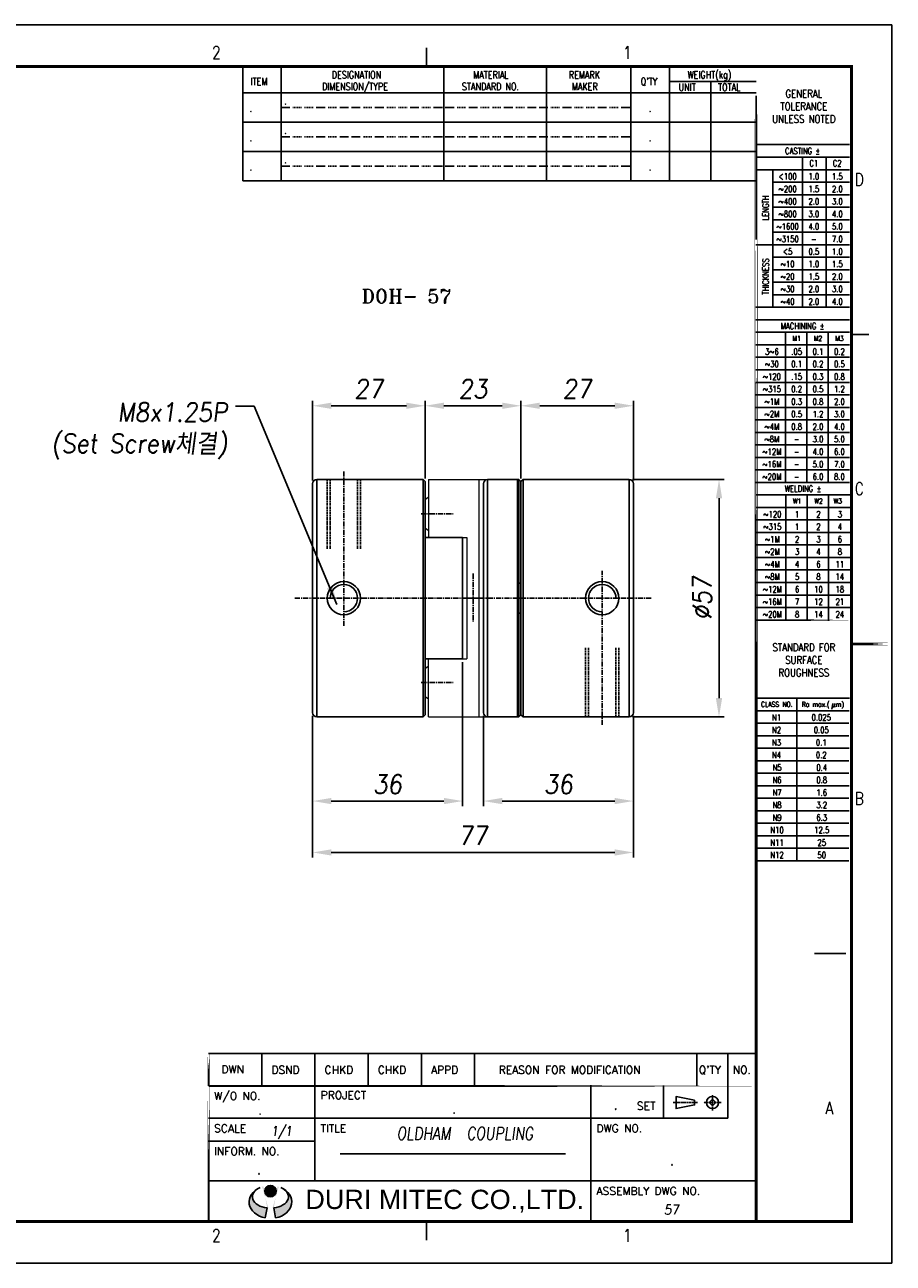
# Model space of a CAD drawing. Header units: millimetres. Extents: x 40 to 461, y 40 to 338.
# Tile 2 of 2: x 253 to 461, y 41 to 338. Entities that reach past the tile are written whole.
import ezdxf
from ezdxf.enums import TextEntityAlignment as Align

# ---------------------------------------------------------------- set-up
doc = ezdxf.new("R2010")
doc.units = ezdxf.units.MM
for name, pattern in [('CENTER', [2, 1.25, -0.25, 0.25, -0.25]), ('DASHED', [0.75, 0.5, -0.25]), ('DASHED2', [0.375, 0.25, -0.125]), ('PHANTOM2', [1.25, 0.625, -0.125, 0.125, -0.125, 0.125, -0.125])]:
    doc.linetypes.add(name, pattern=pattern)
doc.layers.add('1', color=1, linetype='Continuous', lineweight=9)
doc.layers.add('6', color=6, linetype='PHANTOM2', lineweight=9)
for name, color, linetype in [('2', 2, 'DASHED2'), ('4', 4, 'CENTER'), ('7', 7, 'Continuous'), ('9', 2, 'Continuous'), ('FORM', 7, 'Continuous'), ('Layer1', 30, 'Continuous'), ('Layer2', 152, 'Continuous')]:
    doc.layers.add(name, color=color, linetype=linetype)
doc.styles.add('ROMANS', font='romans.shx', dxfattribs={"width": 0.9, "oblique": 7.5})
doc.styles.add('ROMANT', font='romant.shx', dxfattribs={"height": 5})
doc.styles.add('SANSSERIF', font='sas_____.pfb', dxfattribs={"height": 4})
doc.dimstyles.get("Standard").update_dxf_attribs({"dimtxt": 3, "dimasz": 2.5, "dimexe": 1, "dimexo": 1, "dimgap": 1, "dimtad": 3, "dimdec": 4, "dimrnd": 1, "dimdsep": 46, "dimtxsty": 'Standard', "dimcen": 0.09, "dimclrd": 3, "dimclre": 3, "dimclrt": 2, "dimadec": 0, "dimazin": 0, "dimtfac": 1, "dimtdec": 4, "dimtix": 1, "dimtmove": 0, "dimatfit": 3, "dimfxl": 0, "dimtolj": 1, "dimarcsym": 0})
doc.dimstyles.new('STANDARD$0', dxfattribs={"dimscale": 3, "dimtxt": 3, "dimasz": 3, "dimexe": 2, "dimexo": 2, "dimgap": 0.09, "dimtad": 1, "dimdec": 3, "dimdsep": 46, "dimtxsty": 'ROMANS', "dimcen": 0.09, "dimdle": 8, "dimclrd": 3, "dimclre": 3, "dimclrt": 2, "dimadec": 0, "dimazin": 0, "dimtfac": 1, "dimtdec": 3, "dimtix": 1, "dimtmove": 2, "dimatfit": 3, "dimfxl": 0, "dimtolj": 1, "dimarcsym": 0})

# ---------------------------------------------------------------- blocks, each defined once
blk = doc.blocks.new('*D26')
at = {"color": 3, "lineweight": -2}
for p, q in [((357.76, 185.12), (357.76, 150.56)), ((321.76, 172.22), (321.76, 150.56)), ((326.26, 151.76), (353.26, 151.76))]:
    blk.add_line(p, q, dxfattribs=at)
at = {"color": 3}
for points in [[(326.26, 152.51), (326.26, 151.01), (321.76, 151.76)], [(353.26, 152.51), (353.26, 151.01), (357.76, 151.76)]]:
    blk.add_solid(points, dxfattribs=at)
at = {"layer": 'DEFPOINTS', "color": 0}
for p in [(357.76, 185.87), (321.76, 172.97), (357.76, 151.76)]:
    blk.add_point(p, dxfattribs=at)
at = {"color": 2, "insert": (339.76, 155.81), "char_height": 4.5, "attachment_point": 5, "style": 'ROMANS'}
blk.add_mtext('\\A1;36', dxfattribs=at)
blk = doc.blocks.new('*D27')
at = {"color": 3, "lineweight": -2}
for p, q in [((362.76, 172.22), (362.76, 150.56)), ((398.76, 172.22), (398.76, 150.56)), ((367.26, 151.76), (394.26, 151.76))]:
    blk.add_line(p, q, dxfattribs=at)
at = {"color": 3}
for points in [[(367.26, 152.51), (367.26, 151.01), (362.76, 151.76)], [(394.26, 152.51), (394.26, 151.01), (398.76, 151.76)]]:
    blk.add_solid(points, dxfattribs=at)
at = {"layer": 'DEFPOINTS', "color": 0}
for p in [(362.76, 172.97), (398.76, 172.97), (398.76, 151.76)]:
    blk.add_point(p, dxfattribs=at)
at = {"color": 2, "insert": (380.76, 155.81), "char_height": 4.5, "attachment_point": 5, "style": 'ROMANS'}
blk.add_mtext('\\A1;36', dxfattribs=at)
blk = doc.blocks.new('*D28')
at = {"color": 3, "lineweight": -2}
for p, q in [((321.76, 172.22), (321.76, 138.22)), ((398.76, 172.22), (398.76, 138.22)), ((326.26, 139.42), (394.26, 139.42))]:
    blk.add_line(p, q, dxfattribs=at)
at = {"color": 3}
for points in [[(326.26, 140.17), (326.26, 138.67), (321.76, 139.42)], [(394.26, 140.17), (394.26, 138.67), (398.76, 139.42)]]:
    blk.add_solid(points, dxfattribs=at)
at = {"layer": 'DEFPOINTS', "color": 0}
for p in [(321.76, 172.97), (398.76, 172.97), (398.76, 139.42)]:
    blk.add_point(p, dxfattribs=at)
at = {"color": 2, "insert": (360.26, 143.47), "char_height": 4.5, "attachment_point": 5, "style": 'ROMANS'}
blk.add_mtext('\\A1;77', dxfattribs=at)
blk = doc.blocks.new('REVISION F')
at = {"layer": '7', "color": 3}
for p, q in [((0, 10.37), (175, 10.37)), ((17, 10.37), (17, -0.02)), ((34, 10.37), (34, 0)), ((51, 10.37), (51, -0.02)), ((68, 10.37), (68, -0.02)), ((85, 10.37), (85, -0.02)), ((156, 10.37), (156, 0)), ((166, 10.37), (166, 0))]:
    blk.add_line(p, q, dxfattribs=at)
at = {"layer": '7', "color": 7}
blk.add_line((175, 10.37), (175, 0), dxfattribs=at)
at = {"layer": '7', "const_width": 0.6}
blk.add_lwpolyline([(0, 10.37), (0, 0), (0, 10.37)], close=True, dxfattribs=at)
at = {"layer": '7', "color": 3, "style": 'ROMANT'}
for s, p in [('DWN', (4.15, 4.03)), ('DSND', (20.09, 3.88)), ('CHKD', (37.09, 3.88)), ('CHKD', (54.09, 3.88)), ('APPD', (71.09, 3.88)), ('REASON FOR MODIFICATION', (92.74, 3.88)), ("Q'TY", (156.67, 3.88)), ('NO.', (167.51, 3.88))]:
    blk.add_text(s, height=2.5, dxfattribs=at).set_placement(p)
blk = doc.blocks.new('logo')
at = {"layer": 'Layer1'}
blk.add_hatch(color=256, dxfattribs=at).paths.add_polyline_path([(2730.7, 62.8, 1), (2720.7, 62.8, 1)])
at = {"layer": 'Layer2'}
h = blk.add_hatch(color=256, dxfattribs=at)
edge = h.paths.add_edge_path()
edge.add_ellipse((2725.7, 57.8), major_axis=(15.8, 0), ratio=0.632701, start_angle=124.7105, end_angle=259.6774, ccw=False)
edge.add_ellipse((2725.7, 53.3), major_axis=(18.8, 0), ratio=0.773333, start_angle=118.6854, end_angle=256.1135)
edge.add_line((2721.2, 39.2), (2722.9, 48))
edge = h.paths.add_edge_path()
edge.add_ellipse((2725.7, 53.3), major_axis=(18.8, 0), ratio=0.773333, start_angle=283.8865, end_angle=421.3146)
edge.add_ellipse((2725.7, 57.8), major_axis=(15.8, 0), ratio=0.632701, start_angle=280.3226, end_angle=415.2895, ccw=False)
edge.add_line((2728.6, 48), (2730.2, 39.2))
at = {"layer": 'Layer1'}
blk.add_circle((2725.7, 62.8), 5, dxfattribs=at)
at = {"layer": 'Layer2'}
for p, q in [((2721.2, 39.2), (2722.9, 48)), ((2730.2, 39.2), (2728.6, 48))]:
    blk.add_line(p, q, dxfattribs=at)
for centre, major_axis, ratio, start_param, end_param in [((2725.7, 53.3), (18.8, 0), 0.773333, 2.071451, 4.470023), ((2725.7, 57.8), (15.8, 0), 0.632701, 2.17661, 4.532225), ((2725.7, 57.8), (15.8, 0), 0.632701, 4.892553, 7.248168), ((2725.7, 53.3), (18.8, 0), 0.773333, 4.954755, 7.353327)]:
    blk.add_ellipse(centre, major_axis=major_axis, ratio=ratio, start_param=start_param, end_param=end_param, dxfattribs=at)
blk = doc.blocks.new('BOM')
at = {"layer": 'FORM', "color": 0}
blk.add_line((0, 0), (0, -10), dxfattribs=at)
at = {"layer": 'FORM', "color": 3}
for p, q in [((68.54, 0), (68.54, -10)), ((103.5, 0), (103.5, -10)), ((132.29, 0), (132.29, -10)), ((145.5, 0), (145.5, -10)), ((159.5, 0), (159.5, -10)), ((13, 0), (13, -10)), ((175, -10), (0, -10))]:
    blk.add_line(p, q, dxfattribs=at)
at = {"layer": 'FORM', "color": 4, "linetype": 'DASHED', "ltscale": 0.25}
for p, q in [((13, -5), (16, -5)), ((17, -5), (20, -5)), ((21, -5), (24, -5)), ((25, -5), (28, -5)), ((29, -5), (32, -5)), ((33, -5), (36, -5)), ((37, -5), (40, -5)), ((41, -5), (44, -5)), ((45, -5), (48, -5)), ((49, -5), (52, -5)), ((53, -5), (56, -5)), ((57, -5), (60, -5)), ((64, -5), (61, -5)), ((68, -5), (65, -5)), ((69, -5), (72, -5)), ((73, -5), (76, -5)), ((77, -5), (80, -5)), ((81, -5), (84, -5)), ((85, -5), (88, -5)), ((89, -5), (92, -5)), ((93, -5), (96, -5)), ((100, -5), (97, -5)), ((101, -5), (104, -5)), ((105, -5), (108, -5)), ((109, -5), (112, -5)), ((113, -5), (116, -5)), ((117, -5), (120, -5)), ((121, -5), (124, -5)), ((125, -5), (128, -5)), ((129, -5), (132.29, -5))]:
    blk.add_line(p, q, dxfattribs=at)
at = {"layer": 'FORM', "color": 2, "style": 'ROMANS', "oblique": 7.5, "width": 0.8}
for p in [(2.19, -6.53), (13.98, -4.03), (69.27, -4.03), (105.23, -4.03), (13.98, -9.03), (69.27, -9.03), (105.23, -9.03)]:
    blk.add_attdef('BOM', p, '', height=2.96, dxfattribs=at)
for p in [(138.83, -5.03), (152.27, -5.03), (167.03, -5.03)]:
    blk.add_attdef('BOM', text='', height=2.96, dxfattribs=at).set_placement(p, align=Align.MIDDLE_CENTER)
blk = doc.blocks.new('*D29')
at = {"color": 3, "lineweight": -2}
for p, q in [((371.76, 229.97), (371.76, 247.87)), ((398.76, 228.72), (398.76, 247.87)), ((376.26, 246.67), (394.26, 246.67))]:
    blk.add_line(p, q, dxfattribs=at)
at = {"color": 3}
for points in [[(376.26, 247.42), (376.26, 245.92), (371.76, 246.67)], [(394.26, 247.42), (394.26, 245.92), (398.76, 246.67)]]:
    blk.add_solid(points, dxfattribs=at)
at = {"layer": 'DEFPOINTS', "color": 0}
for p in [(398.76, 246.67), (371.76, 229.22), (398.76, 227.97)]:
    blk.add_point(p, dxfattribs=at)
at = {"color": 2, "insert": (385.26, 250.72), "char_height": 4.5, "attachment_point": 5, "style": 'ROMANS'}
blk.add_mtext('\\A1;27', dxfattribs=at)
blk = doc.blocks.new('*D30')
at = {"color": 3, "lineweight": -2}
for p, q in [((321.76, 228.72), (321.76, 247.87)), ((348.76, 229.22), (348.76, 247.87)), ((326.26, 246.67), (344.26, 246.67))]:
    blk.add_line(p, q, dxfattribs=at)
at = {"color": 3}
for points in [[(326.26, 247.42), (326.26, 245.92), (321.76, 246.67)], [(344.26, 247.42), (344.26, 245.92), (348.76, 246.67)]]:
    blk.add_solid(points, dxfattribs=at)
at = {"layer": 'DEFPOINTS', "color": 0}
for p in [(348.76, 246.67), (321.76, 227.97), (348.76, 228.47)]:
    blk.add_point(p, dxfattribs=at)
at = {"color": 2, "insert": (335.26, 250.72), "char_height": 4.5, "attachment_point": 5, "style": 'ROMANS'}
blk.add_mtext('\\A1;27', dxfattribs=at)
blk = doc.blocks.new('*D31')
at = {"color": 3, "lineweight": -2}
for p, q in [((348.76, 229.97), (348.76, 247.87)), ((371.76, 229.22), (371.76, 247.87)), ((353.26, 246.67), (367.26, 246.67))]:
    blk.add_line(p, q, dxfattribs=at)
at = {"color": 3}
for points in [[(353.26, 247.42), (353.26, 245.92), (348.76, 246.67)], [(367.26, 247.42), (367.26, 245.92), (371.76, 246.67)]]:
    blk.add_solid(points, dxfattribs=at)
at = {"layer": 'DEFPOINTS', "color": 0}
for p in [(371.76, 246.67), (348.76, 229.22), (371.76, 228.47)]:
    blk.add_point(p, dxfattribs=at)
at = {"color": 2, "insert": (360.26, 250.72), "char_height": 4.5, "attachment_point": 5, "style": 'ROMANS'}
blk.add_mtext('\\A1;23', dxfattribs=at)
blk = doc.blocks.new('*D32')
at = {"color": 3, "lineweight": -2}
for p, q in [((398.51, 228.97), (420.49, 228.97)), ((419.29, 224.47), (419.29, 176.47)), ((398.51, 171.97), (420.49, 171.97))]:
    blk.add_line(p, q, dxfattribs=at)
at = {"color": 3}
for points in [[(418.54, 224.47), (420.04, 224.47), (419.29, 228.97)], [(418.54, 176.47), (420.04, 176.47), (419.29, 171.97)]]:
    blk.add_solid(points, dxfattribs=at)
at = {"layer": 'DEFPOINTS', "color": 0}
for p in [(397.76, 228.97), (397.76, 171.97), (419.29, 171.97)]:
    blk.add_point(p, dxfattribs=at)
at = {"color": 2, "insert": (415.24, 200.47), "char_height": 4.5, "attachment_point": 5, "rotation": 90, "style": 'ROMANS'}
blk.add_mtext('\\A1;%%c57', dxfattribs=at)

msp = doc.modelspace()

# ---------------------------------------------------------------- linework, layer by layer
for p, q in [((322.7634, 171.9734), (322.7634, 228.9734)), ((322.7634, 228.9734), (348.2634, 228.9734)), ((348.2634, 228.9734), (348.2634, 171.9734)), ((348.7634, 228.4734), (348.2634, 228.9734)), ((371.2634, 228.9734), (363.7634, 228.9734)), ((363.7634, 171.9734), (363.7634, 228.9734)), ((371.7634, 228.4734), (371.2634, 228.9734)), ((371.2634, 228.9734), (371.2634, 171.9734)), ((371.7634, 228.4734), (372.2634, 228.9734)), ((397.7634, 228.9734), (372.2634, 228.9734)), ((372.2634, 228.9734), (372.2634, 171.9734)), ((397.7634, 171.9734), (397.7634, 228.9734)), ((321.7634, 227.9734), (321.7634, 172.9734)), ((348.7634, 228.4734), (348.7634, 172.4734)), ((362.7634, 227.9734), (362.7634, 172.9734)), ((371.7634, 228.4734), (371.7634, 172.4734)), ((398.7634, 227.9734), (398.7634, 172.9734)), ((348.7634, 215.0734), (357.7634, 215.0734)), ((357.7634, 215.0734), (357.7634, 185.8734)), ((348.7634, 185.8734), (357.7634, 185.8734)), ((348.7634, 172.4734), (348.2634, 171.9734)), ((371.7634, 172.4734), (371.2634, 171.9734)), ((371.7634, 172.4734), (372.2634, 171.9734)), ((322.7634, 171.9734), (348.2634, 171.9734)), ((371.2634, 171.9734), (363.7634, 171.9734)), ((397.7634, 171.9734), (372.2634, 171.9734))]:
    msp.add_line(p, q)
for centre in [(329.2634, 200.4734), (391.2634, 200.4734)]:
    msp.add_circle(centre, 4)
for centre, start, end in [((322.7634, 227.9734), 90, 180), ((363.7634, 227.9734), 90, 180), ((397.7634, 227.9734), 0, 90), ((322.7634, 172.9734), 180, 270), ((363.7634, 172.9734), 180, 270), ((397.7634, 172.9734), 270, 0)]:
    msp.add_arc(centre, 1, start, end)
at = {"layer": '2'}
for p, q in [((325.2634, 212.3575), (325.2634, 228.9734)), ((325.9634, 212.3575), (325.9634, 228.9734)), ((332.5634, 212.3575), (332.5634, 228.9734)), ((333.2634, 212.3575), (333.2634, 228.9734)), ((387.2634, 188.5894), (387.2634, 171.9734)), ((387.9634, 188.5894), (387.9634, 171.9734)), ((394.5634, 188.5894), (394.5634, 171.9734)), ((395.2634, 188.5894), (395.2634, 171.9734))]:
    msp.add_line(p, q, dxfattribs=at)
at = {"layer": '4'}
for p, q in [((329.2634, 230.9125), (329.2634, 193.871)), ((347.8147, 220.7234), (355.5271, 220.7234)), ((360.2634, 206.4005), (360.2634, 194.8171)), ((391.2634, 170.0343), (391.2634, 207.0758)), ((317.4918, 200.4734), (362.6971, 200.4734)), ((403.035, 200.4734), (357.8297, 200.4734)), ((347.8147, 180.2234), (355.5271, 180.2234))]:
    msp.add_line(p, q, dxfattribs=at)
at = {"layer": '6', "linetype": 'ByBlock'}
for p, q in [((349.5634, 228.9734), (349.5634, 215.0734)), ((349.5634, 228.9734), (370.9634, 228.9734)), ((361.7634, 171.9734), (361.7634, 228.9734)), ((370.9634, 171.9734), (370.9634, 228.9734)), ((349.5634, 224.7234), (348.7634, 224.1234)), ((348.7634, 224.1234), (348.7634, 217.3234)), ((348.7634, 217.3234), (349.5634, 216.7234)), ((349.5634, 215.0734), (358.7634, 215.0734)), ((358.7634, 215.0734), (358.7634, 185.8734)), ((371.7634, 203.8734), (370.9634, 204.4734)), ((371.7634, 197.0734), (371.7634, 203.8734)), ((370.9634, 196.4734), (371.7634, 197.0734)), ((349.5634, 185.8734), (358.7634, 185.8734)), ((349.5634, 171.9734), (349.5634, 185.8734)), ((348.7634, 183.6234), (349.5634, 184.2234)), ((348.7634, 176.8234), (348.7634, 183.6234)), ((349.5634, 176.2234), (348.7634, 176.8234)), ((349.5634, 171.9734), (370.9634, 171.9734))]:
    msp.add_line(p, q, dxfattribs=at)
at = {"layer": '7', "color": 3}
for p, q in [((322.3302, 83.368), (322.3302, 60.567)), ((388.5446, 83.3537), (388.5446, 50.8054)), ((406.0103, 83.3537), (406.0103, 75.5848)), ((421.448, 83.368), (421.448, 75.5848)), ((428.2061, 83.368), (428.2061, 50.8054)), ((296.7999, 75.5848), (421.448, 75.5848)), ((296.7999, 70.0975), (322.3302, 70.0975)), ((328.3933, 67.0651), (382.4797, 67.0651)), ((296.7999, 60.567), (428.2061, 60.567))]:
    msp.add_line(p, q, dxfattribs=at)
at = {"layer": '7', "color": 4, "linetype": 'CENTER', "ltscale": 0.1}
for p, q in [((417.7264, 77.4787), (417.7264, 81.1642)), ((414.1302, 79.3754), (408.3271, 79.3754)), ((419.8404, 79.3754), (415.5799, 79.3754))]:
    msp.add_line(p, q, dxfattribs=at)
at = {"layer": '7', "const_width": 0.4505}
for points in [[(296.7999, 83.368), (296.7999, 50.8054), (296.7999, 83.368)], [(428.2061, 83.368), (296.7999, 83.368), (428.2061, 83.368)]]:
    msp.add_lwpolyline(points, close=True, dxfattribs=at)
at = {"layer": '7'}
msp.add_lwpolyline([(413.4467, 79.958), (408.9902, 80.8249), (408.9902, 77.9259), (413.4467, 78.7928)], close=True, dxfattribs=at)
for radius in [1.4495, 0.5826]:
    msp.add_circle((417.7264, 79.3754), radius, dxfattribs=at)
at = {"layer": '9'}
for centre, start, end in [((329.2634, 200.4734), 270, 180), ((391.2634, 200.4734), 0, 270)]:
    msp.add_arc(centre, 3.3, start, end, dxfattribs=at)
at = {"layer": 'FORM'}
for p, q in [((460.7448, 338.147), (40.2449, 338.147)), ((460.7448, 40.7935), (460.7448, 338.147)), ((349.112, 332.6404), (349.112, 328.1351)), ((305.0597, 321.8018), (305.0597, 328.1351)), ((428.2061, 321.8018), (305.0597, 321.8018)), ((428.0948, 309.3615), (450.6216, 309.3615)), ((428.0948, 306.358), (450.6216, 306.358)), ((428.0948, 267.3115), (450.6216, 267.3115)), ((428.0948, 264.308), (450.6216, 264.308)), ((450.7329, 263.8086), (455.2382, 263.8086)), ((428.0948, 228.2651), (450.6216, 228.2651)), ((428.2061, 225.2615), (450.7329, 225.2615)), ((428.2061, 176.4523), (450.6216, 176.4523)), ((428.2061, 173.4554), (450.5183, 173.4554)), ((428.2061, 137.4059), (450.4081, 137.4059)), ((442.2227, 115.1319), (449.7317, 115.1319)), ((349.112, 46.3), (349.112, 50.8054)), ((460.7448, 40.7935), (40.2449, 40.7935))]:
    msp.add_line(p, q, dxfattribs=at)
at = {"layer": 'FORM', "color": 3}
for p, q in [((314.2077, 321.8018), (314.2077, 328.1351)), ((353.2892, 321.7658), (353.2892, 328.099)), ((377.892, 321.8018), (377.892, 328.1351)), ((398.154, 321.8018), (398.154, 328.1351)), ((407.4471, 321.8018), (407.4471, 328.1351)), ((428.2061, 324.5439), (407.4471, 324.5439)), ((417.2988, 324.5439), (417.2988, 321.8018)), ((417.2988, 324.5439), (417.2988, 321.8018)), ((428.2061, 286.6171), (428.2061, 321.0981)), ((439.3582, 270.3151), (439.3582, 306.358)), ((444.9899, 270.3151), (444.9899, 306.358)), ((428.0948, 303.3544), (450.6216, 303.3544)), ((432.2247, 270.3151), (432.2247, 303.3544)), ((432.2247, 300.3508), (450.6216, 300.3508)), ((432.2247, 297.3472), (450.6216, 297.3472)), ((432.2247, 294.3437), (450.6216, 294.3437)), ((432.2247, 291.3401), (450.6216, 291.3401)), ((432.2247, 288.3365), (450.6216, 288.3365)), ((428.0948, 285.333), (450.6216, 285.333)), ((432.2247, 282.3294), (450.6216, 282.3294)), ((432.2247, 279.3258), (450.6216, 279.3258)), ((432.2247, 276.3222), (450.6216, 276.3222)), ((432.2247, 273.3187), (450.6216, 273.3187)), ((428.0948, 270.3151), (450.6216, 270.3151)), ((435.2283, 228.2651), (435.2283, 264.308)), ((440.3594, 228.2651), (440.3594, 264.308)), ((445.4905, 228.2651), (445.4905, 264.308)), ((428.0948, 261.3044), (450.6216, 261.3044)), ((428.0948, 258.3008), (450.6216, 258.3008)), ((428.0948, 255.2973), (450.6216, 255.2973)), ((428.0948, 252.2937), (450.6216, 252.2937)), ((428.0948, 249.2901), (450.6216, 249.2901)), ((428.0948, 246.2865), (450.6216, 246.2865)), ((428.0948, 243.283), (450.6216, 243.283)), ((428.0948, 240.2794), (450.6216, 240.2794)), ((428.0948, 237.2758), (450.6216, 237.2758)), ((428.0948, 234.2723), (450.6216, 234.2723)), ((428.0948, 231.2687), (450.6216, 231.2687)), ((435.3396, 195.2258), (435.3396, 225.2615)), ((440.4707, 195.2258), (440.4707, 225.2615)), ((445.6018, 195.2258), (445.6018, 225.2615)), ((428.2061, 222.258), (450.7329, 222.258)), ((428.2061, 219.2544), (450.7329, 219.2544)), ((428.2061, 216.2508), (450.7329, 216.2508)), ((428.2061, 213.2473), (450.7329, 213.2473)), ((428.2061, 210.2437), (450.7329, 210.2437)), ((428.2061, 207.2401), (450.7329, 207.2401)), ((428.2061, 204.2365), (450.7329, 204.2365)), ((428.2061, 201.233), (450.7329, 201.233)), ((428.2061, 198.2294), (450.7329, 198.2294)), ((437.9905, 137.4059), (437.9905, 176.4523)), ((446.5117, 174.6048), (446.3848, 173.8489)), ((446.5863, 175.1637), (446.5117, 174.6048)), ((447.094, 175.1636), (447.0194, 174.6313)), ((428.2061, 170.4519), (450.4081, 170.4519)), ((428.2061, 167.4483), (450.4081, 167.4483)), ((428.2061, 164.4447), (450.5183, 164.4447)), ((428.2061, 161.4412), (450.4081, 161.4412)), ((428.2061, 158.4376), (450.4081, 158.4376)), ((428.2061, 155.434), (450.5183, 155.434)), ((428.2061, 152.4304), (450.4081, 152.4304)), ((428.2061, 149.4269), (450.5183, 149.4269)), ((428.2061, 146.4233), (450.4081, 146.4233)), ((428.2061, 143.4197), (450.5183, 143.4197)), ((428.2061, 140.4162), (450.4081, 140.4162))]:
    msp.add_line(p, q, dxfattribs=at)
at = {"layer": 'FORM', "color": 0}
msp.add_line((428.2061, 321.8018), (305.0597, 321.8018), dxfattribs=at)
at = {"layer": 'FORM'}
for points, const_width in [([(59.1173, 328.1351), (451.0833, 328.1351), (451.0833, 50.8054), (59.1173, 50.8054)], 0.7008), ([(428.2061, 328.1351), (428.2061, 50.8054)], 0.7008), ([(450.7329, 195.2258), (428.2061, 195.2258)], 0.4005), ([(460.7448, 189.4702), (450.7329, 189.4702)], 0.7008)]:
    msp.add_lwpolyline(points, close=True, dxfattribs=dict(at, const_width=const_width))
at = {"layer": 'FORM', "color": 3}
for centre, start, end in [((446.7655, 174.618), 182.980109, 2.980109), ((447.2733, 174.6245), 183.365315, 254.49911)]:
    msp.add_arc(centre, 0.2542, start, end, dxfattribs=at)

# ---------------------------------------------------------------- block references
at = {"xscale": 0.2730531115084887, "yscale": 0.2730531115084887, "zscale": 0.2730531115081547}
msp.add_blockref('logo', (-432.6101, 40.9597), dxfattribs=at)
at = {"layer": '1', "xscale": 0.7508926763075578, "yscale": 0.7508926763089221, "zscale": 0.750892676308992}
msp.add_blockref('REVISION F', (296.7999, 83.368), dxfattribs=at)
at = {"layer": 'FORM'}
ref = msp.add_blockref('BOM', (305.0597, 321.8018), dxfattribs=dict(at, xscale=0.7036937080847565, yscale=0.7036937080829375, zscale=0.7036937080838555))
ref.add_attrib('BOM', '.', (306.5979, 317.2073), dxfattribs={"color": 2, "height": 2.084, "style": 'ROMANS', "oblique": 7.5, "width": 0.8})
ref.add_attrib('BOM', '.', (314.8955, 318.9665), dxfattribs={"color": 2, "height": 2.084, "style": 'ROMANS', "oblique": 7.5, "width": 0.8})
ref.add_attrib('BOM', '.', dxfattribs={"color": 2, "height": 2.084, "style": 'ROMANS', "oblique": 7.5, "width": 0.8}).set_placement((402.7507, 318.2628), align=Align.MIDDLE_CENTER)
ref = msp.add_blockref('BOM', (305.0597, 314.7649), dxfattribs=dict(at, xscale=0.7036937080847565, yscale=0.7036937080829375, zscale=0.7036937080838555))
ref.add_attrib('BOM', '.', (306.5979, 310.1703), dxfattribs={"color": 2, "height": 2.084, "style": 'ROMANS', "oblique": 7.5, "width": 0.8})
ref.add_attrib('BOM', '.', (314.8955, 311.9296), dxfattribs={"color": 2, "height": 2.084, "style": 'ROMANS', "oblique": 7.5, "width": 0.8})
ref.add_attrib('BOM', '.', dxfattribs={"color": 2, "height": 2.084, "style": 'ROMANS', "oblique": 7.5, "width": 0.8}).set_placement((402.7507, 311.2259), align=Align.MIDDLE_CENTER)
ref = msp.add_blockref('BOM', (305.0597, 307.728), dxfattribs=dict(at, xscale=0.7036937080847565, yscale=0.7036937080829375, zscale=0.7036937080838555))
ref.add_attrib('BOM', '.', (306.5979, 303.1334), dxfattribs={"color": 2, "height": 2.084, "style": 'ROMANS', "oblique": 7.5, "width": 0.8})
ref.add_attrib('BOM', '.', (314.8955, 304.8926), dxfattribs={"color": 2, "height": 2.084, "style": 'ROMANS', "oblique": 7.5, "width": 0.8})
ref.add_attrib('BOM', '.', dxfattribs={"color": 2, "height": 2.084, "style": 'ROMANS', "oblique": 7.5, "width": 0.8}).set_placement((402.7507, 304.1889), align=Align.MIDDLE_CENTER)

# ---------------------------------------------------------------- texts
at = {"color": 2, "style": 'ROMANT'}
msp.add_text('DOH- 57', height=3.375, dxfattribs=at).set_placement((333.5282, 271.2929))
at = {"style": 'SANSSERIF'}
msp.add_text('DURI MITEC CO.,LTD.', height=4.633693, dxfattribs=at).set_placement((320.037, 53.8064))
at = {"color": 2, "insert": (301.3235, 233.8831), "char_height": 4.5, "attachment_point": 9, "style": 'ROMANS'}
msp.add_mtext('M8x1.25P\\P(Set Screw{\\f굴림|b0|i0|c129|p49;체결})', dxfattribs=at)
at = {"layer": '7', "color": 3, "style": 'ROMANT'}
for s, height, p in [('W/O NO.', 1.87723, (298.1648, 80.019)), ('PROJECT', 1.87723, (323.6951, 80.1981)), ('SET', 1.87723, (399.599, 77.6324)), ('SCALE', 1.87723, (298.1648, 72.2216)), ('TITLE', 1.87723, (323.6951, 72.2359)), ('DWG NO.', 1.87723, (389.9096, 72.2359)), ('INFORM. NO.', 1.877232, (298.1648, 66.7486)), ('ASSEMBLY DWG NO.', 1.877232, (389.9096, 57.2181))]:
    msp.add_text(s, height=height, dxfattribs=at).set_placement(p)
at = {"layer": '7', "style": 'ROMANS', "oblique": 7.5}
for tag, height, width, p in [('.', 3.4368, 0.8, (394.4539, 77.6547)), ('.', 2.0216, 0.8, (309.1837, 76.496)), ('.', 2.3249, 0.8, (355.7424, 76.7755)), ('1/1', 2.3249, 0.8, (314.3352, 71.3724)), ('OLDHAM', 3.0325, 0.8, (348.3941, 70.443)), ('COUPLING', 3.0325, 0.8, (366.7175, 70.443)), ('.', 3.0325, 0.8, (308.8842, 62.0914)), ('.', 3.2346, 0.8, (407.9863, 64.2836)), ('57', 2.3249, 0.9, (407.8912, 52.4724))]:
    msp.add_attdef(tag, text='', height=height, dxfattribs=dict(at, width=width)).set_placement(p, align=Align.CENTER)
at = {"layer": 'FORM', "color": 3, "style": 'ROMANT', "width": 0.8}
for s, height, p in [('2', 3.0036, (297.6448, 329.9668)), ('1', 3.0036, (396.262, 329.9668)), ('WEIGHT(kg)', 1.75923, (411.7469, 325.2825)), ('ITEM', 1.75923, (306.8777, 323.6604)), ('DIMENSION/TYPE', 1.759234, (324.0265, 322.429)), ('DESIGNATION', 1.759234, (326.3532, 325.2437)), ('STANDARD NO.', 1.759234, (357.5953, 322.429)), ('MATERIAL', 1.75923, (360.2901, 325.2437)), ('REMARK', 1.75923, (383.2458, 325.2437)), ('MAKER', 1.75923, (383.9623, 322.429)), ("Q'TY", 1.75923, (400.4905, 323.6604)), ('UNIT', 1.75923, (409.5928, 322.2569)), ('TOTAL', 1.75923, (419.0583, 322.2569)), ('TOTAL', 1.75923, (419.0583, 322.2569)), ('D', 3.0036, (451.8597, 299.4951)), ('C', 3.0036, (451.8597, 225.2567)), ('B', 3.0036, (451.8597, 150.8567)), ('A', 3.0036, (444.8514, 76.5799)), ('2', 3.0036, (297.6448, 45.9701)), ('1', 3.0036, (396.262, 45.9701))]:
    msp.add_text(s, height=height, dxfattribs=at).set_placement(p)
at = {"layer": 'FORM', "color": 3, "style": 'ROMANS', "width": 0.8}
for s, height, p in [('GENERAL', 1.87723, (439.6468, 322.5285)), ('TOLERANCE', 1.87723, (439.6468, 319.4892)), ('UNLESS NOTED', 1.877232, (439.6468, 316.4499)), ('CASTING %%P', 1.501785, (439.3488, 308.6116)), ('C1', 1.50179, (442.0421, 305.6592)), ('C2', 1.50179, (447.6444, 305.6592)), ('<100', 1.50179, (435.7681, 302.4783)), ('1.0', 1.50179, (442.0506, 302.4783)), ('1.5', 1.50179, (447.6823, 302.4783)), ('~200', 1.50179, (435.7681, 299.4747)), ('1.5', 1.50179, (442.0506, 299.4747)), ('2.0', 1.50179, (447.6823, 299.4747)), ('~400', 1.50179, (435.7681, 296.4711)), ('2.0', 1.50179, (442.0506, 296.4711)), ('3.0', 1.50179, (447.6823, 296.4711)), ('~800', 1.50179, (435.7681, 293.4676)), ('3.0', 1.50179, (442.0506, 293.4676)), ('4.0', 1.50179, (447.6823, 293.4676)), ('~1600', 1.50179, (435.7681, 290.464)), ('4.0', 1.50179, (442.0506, 290.464)), ('5.0', 1.50179, (447.6823, 290.464)), ('~3150', 1.50179, (435.7681, 287.4604)), ('-', 1.5018, (442.0506, 287.4604)), ('7.0', 1.50179, (447.6823, 287.4604)), ('<5', 1.50179, (435.7681, 284.4569)), ('0.5', 1.50179, (442.0506, 284.4569)), ('1.0', 1.50179, (447.6823, 284.4569)), ('~10', 1.50179, (435.7681, 281.4533)), ('1.0', 1.50179, (442.0506, 281.4533)), ('1.5', 1.50179, (447.6823, 281.4533)), ('~20', 1.50179, (435.7681, 278.4497)), ('1.5', 1.50179, (442.0506, 278.4497)), ('2.0', 1.50179, (447.6823, 278.4497)), ('~30', 1.50179, (435.7681, 275.4462)), ('2.0', 1.50179, (442.0506, 275.4462)), ('3.0', 1.50179, (447.6823, 275.4462)), ('~40', 1.50179, (435.7681, 272.4426)), ('2.0', 1.50179, (442.0506, 272.4426)), ('4.0', 1.50179, (447.6823, 272.4426)), ('MACHINING %%P', 1.501785, (439.3488, 266.5616)), ('M1', 1.20143, (437.9207, 263.4319)), ('M2', 1.20143, (443.0518, 263.4319)), ('M3', 1.20143, (448.1829, 263.4319)), ('3~6', 1.50179, (431.9885, 260.4333)), ('.05', 1.50179, (437.9207, 260.4283)), ('0.1', 1.50179, (443.0518, 260.4283)), ('0.2', 1.50179, (448.1829, 260.4283)), ('~30', 1.50179, (431.9885, 257.4297)), ('0.1', 1.50179, (437.9207, 257.4247)), ('0.2', 1.50179, (443.0518, 257.4247)), ('0.5', 1.50179, (448.1829, 257.4247)), ('~120', 1.50179, (431.9885, 254.4262)), ('.15', 1.50179, (437.9207, 254.4212)), ('0.3', 1.50179, (443.0518, 254.4212)), ('0.8', 1.50179, (448.1829, 254.4212)), ('~315', 1.50179, (431.9885, 251.4226)), ('0.2', 1.50179, (437.9207, 251.4176)), ('0.5', 1.50179, (443.0518, 251.4176)), ('1.2', 1.50179, (448.1829, 251.4176)), ('~1M', 1.50179, (431.9885, 248.419)), ('0.3', 1.50179, (437.9207, 248.414)), ('0.8', 1.50179, (443.0518, 248.414)), ('2.0', 1.50179, (448.1829, 248.414)), ('~2M', 1.50179, (431.9885, 245.4154)), ('0.5', 1.50179, (437.9207, 245.4104)), ('1.2', 1.50179, (443.0518, 245.4104)), ('3.0', 1.50179, (448.1829, 245.4104)), ('~4M', 1.50179, (431.9885, 242.4119)), ('0.8', 1.50179, (437.9207, 242.4069)), ('2.0', 1.50179, (443.0518, 242.4069)), ('4.0', 1.50179, (448.1829, 242.4069)), ('~8M', 1.50179, (431.9885, 239.4083)), ('-', 1.5018, (437.9207, 239.4033)), ('3.0', 1.50179, (443.0518, 239.4033)), ('5.0', 1.50179, (448.1829, 239.4033)), ('~12M', 1.50179, (431.9885, 236.4047)), ('-', 1.5018, (437.9207, 236.3997)), ('4.0', 1.50179, (443.0518, 236.3997)), ('6.0', 1.50179, (448.1829, 236.3997)), ('~16M', 1.50179, (431.9885, 233.4012)), ('-', 1.5018, (437.9207, 233.3962)), ('5.0', 1.50179, (443.0518, 233.3962)), ('7.0', 1.50179, (448.1829, 233.3962)), ('~20M', 1.50179, (431.9885, 230.3976)), ('-', 1.5018, (437.9207, 230.3926)), ('6.0', 1.50179, (443.0518, 230.3926)), ('8.0', 1.50179, (448.1829, 230.3926)), ('WELDING %%P', 1.501785, (439.4601, 227.5152)), ('W1', 1.20143, (438.032, 224.3854)), ('W2', 1.20143, (443.1631, 224.3854)), ('W3', 1.20143, (447.7936, 224.3854)), ('~120', 1.50179, (432.0999, 221.3819)), ('1', 1.5018, (438.032, 221.3819)), ('2', 1.5018, (443.1631, 221.3819)), ('3', 1.5018, (448.2942, 221.3819)), ('~315', 1.50179, (432.0999, 218.3783)), ('1', 1.5018, (438.032, 218.3783)), ('2', 1.5018, (443.1631, 218.3783)), ('4', 1.5018, (448.2942, 218.3783)), ('~1M', 1.50179, (432.0999, 215.3747)), ('2', 1.5018, (438.032, 215.3747)), ('3', 1.5018, (443.1631, 215.3747)), ('6', 1.5018, (448.2942, 215.3747)), ('~2M', 1.50179, (432.0999, 212.3712)), ('3', 1.5018, (438.032, 212.3712)), ('4', 1.5018, (443.1631, 212.3712)), ('8', 1.5018, (448.2942, 212.3712)), ('~4M', 1.50179, (432.0999, 209.3676)), ('4', 1.5018, (438.032, 209.3676)), ('6', 1.5018, (443.1631, 209.3676)), ('11', 1.50179, (448.2942, 209.3676)), ('~8M', 1.50179, (432.0999, 206.364)), ('5', 1.5018, (438.032, 206.364)), ('8', 1.5018, (443.1631, 206.364)), ('14', 1.50179, (448.2942, 206.364)), ('~12M', 1.50179, (432.0999, 203.3605)), ('6', 1.5018, (438.032, 203.3605)), ('10', 1.50179, (443.1631, 203.3605)), ('18', 1.50179, (448.2942, 203.3605)), ('~16M', 1.50179, (432.0999, 200.3569)), ('7', 1.5018, (438.032, 200.3569)), ('12', 1.50179, (443.1631, 200.3569)), ('21', 1.50179, (448.2942, 200.3569)), ('~20M', 1.50179, (432.0999, 197.3533)), ('8', 1.5018, (438.032, 197.3533)), ('14', 1.50179, (443.1631, 197.3533)), ('24', 1.50179, (448.2942, 197.3533)), ('STANDARD FOR', 1.877232, (439.6468, 189.6193)), ('SURFACE', 1.87723, (439.6468, 186.58)), ('ROUGHNESS', 1.87723, (439.6468, 183.5406)), ('CLASS NO.', 1.20143, (433.1482, 175.5762)), ('Ra max.(  m)', 1.201428, (444.2115, 175.5762)), ('N1', 1.50179, (433.1005, 172.5793)), ('0.025', 1.50179, (443.8281, 172.5793)), ('N2', 1.50179, (433.1005, 169.5758)), ('0.05', 1.50179, (443.8281, 169.5758)), ('N3', 1.50179, (433.1005, 166.5722)), ('0.1', 1.50179, (443.8281, 166.5722)), ('N4', 1.50179, (433.1005, 163.5686)), ('0.2', 1.50179, (443.8281, 163.5686)), ('0.4', 1.50179, (443.9394, 160.5651)), ('N5', 1.50179, (433.2118, 160.5651)), ('N6', 1.50179, (433.2118, 157.5615)), ('0.8', 1.50179, (443.9394, 157.5615)), ('N7', 1.50179, (433.2118, 154.5579)), ('1.6', 1.50179, (443.9394, 154.5579)), ('N8', 1.50179, (433.2118, 151.5544)), ('3.2', 1.50179, (443.9394, 151.5544)), ('N9', 1.50179, (433.2118, 148.5508)), ('6.3', 1.50179, (443.9394, 148.5508)), ('N10', 1.50179, (433.2118, 145.5472)), ('12.5', 1.50179, (443.9394, 145.5472)), ('N11', 1.50179, (433.2118, 142.5436)), ('25', 1.50179, (443.9394, 142.5436)), ('N12', 1.50179, (433.2118, 139.5401)), ('50', 1.50179, (443.9394, 139.5401))]:
    msp.add_text(s, height=height, dxfattribs=at).set_placement(p, align=Align.TOP_CENTER)
for s, p in [('LENGTH', (429.7115, 294.1933)), ('THICKNESS', (429.7115, 277.7216))]:
    msp.add_text(s, height=1.50179, rotation=90, dxfattribs=at).set_placement(p, align=Align.TOP_CENTER)

# ---------------------------------------------------------------- dimensions: what is measured, and where the dimension line sits
for base, p1, p2, picture, middle in [((348.7634, 246.675), (321.7634, 227.9734), (348.7634, 228.4734), '*D30', (335.2634, 250.725)), ((371.7634, 246.675), (348.7634, 229.2234), (371.7634, 228.4734), '*D31', (360.2634, 250.725)), ((398.7634, 246.675), (371.7634, 229.2234), (398.7634, 227.9734), '*D29', (385.2634, 250.725)), ((357.7634, 151.7596), (321.7634, 172.9734), (357.7634, 185.8734), '*D26', (339.7634, 155.8096)), ((398.7634, 139.4232), (321.7634, 172.9734), (398.7634, 172.9734), '*D28', (360.2634, 143.4732)), ((398.7634, 151.7596), (362.7634, 172.9734), (398.7634, 172.9734), '*D27', (380.7634, 155.8096))]:
    dim = msp.add_linear_dim(base=base, p1=p1, p2=p2, dimstyle='STANDARD$0', override={"dimscale": 1.5, "dimexe": 0.8, "dimexo": 0.5, "dimgap": 1.2, "dimcen": 0, "dimadec": 1, "dimtm": 1e-09, "dimtix": 0, "dimtmove": 1})
    dim.commit()
    dim.dimension.update_dxf_attribs({"geometry": picture, "text_midpoint": middle})
dim = msp.add_linear_dim(base=(419.286, 171.9734), p1=(397.7634, 228.9734), p2=(397.7634, 171.9734), angle=90, text='%%c<>', dimstyle='STANDARD$0', override={"dimscale": 1.5, "dimexe": 0.8, "dimexo": 0.5, "dimgap": 1.2, "dimcen": 0, "dimadec": 1, "dimtm": 1e-09, "dimtix": 0, "dimtmove": 1})
dim.commit()
dim.dimension.update_dxf_attribs({"geometry": '*D32', "text_midpoint": (415.236, 200.4734)})

# ---------------------------------------------------------------- leaders
at = {"annotation_type": 0, "has_hookline": 1, "hookline_direction": 1, "text_width": 46.9168}
msp.add_leader([(327.6118, 198.9609), (307.7691, 246.5834), (303.2691, 246.5834)], dimstyle='Standard', override={"dimscale": 1.5, "dimasz": 3, "dimexe": 0.8, "dimexo": 0.5, "dimgap": 1.2, "dimtad": 0, "dimdec": 3, "dimrnd": 0, "dimtxsty": 'ROMANS', "dimcen": 0, "dimadec": 1, "dimtm": 1e-09, "dimtdec": 3, "dimtix": 0, "dimtmove": 1}, dxfattribs=at)

doc.saveas('drawing.dxf')
